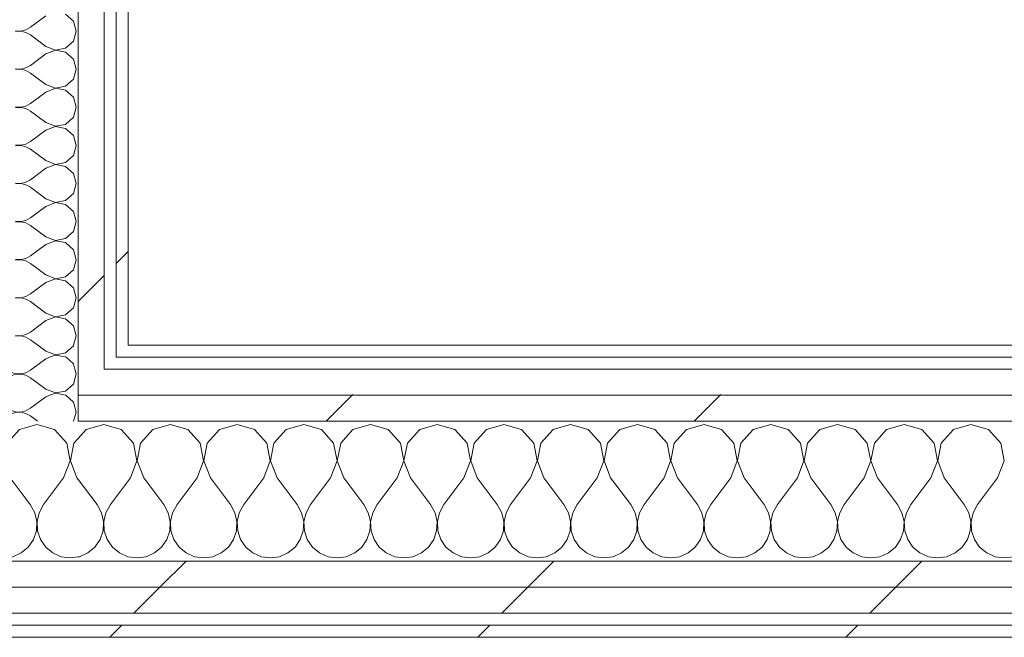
# Model space of a CAD drawing. Header units: millimetres. Extents: x -30280 to 19093, y -17460 to 4378.
# Tile 238 of 256: x 1075 to 1567, y -17265 to -16956. Entities that reach past the tile are written whole.
import ezdxf

# ---------------------------------------------------------------- set-up
doc = ezdxf.new("R2010")
doc.units = ezdxf.units.MM
doc.header["$MEASUREMENT"] = 0
doc.linetypes.add('Wipeout_Contour', pattern=[1000, 0, -1000])
for name, color, linetype in [('Nuevo_06_COT_Generals', 7, 'Continuous'), ('Nuevo_08_E_Envans secs', 7, 'Continuous'), ('Nuevo_12_FAÇ_Façana', 7, 'Continuous')]:
    doc.layers.add(name, color=color, linetype=linetype)
for name, color, linetype, lineweight in [('Nuevo_06_COT_Generals_Pluma_Nº__1', 7, 'Continuous', 5), ('Nuevo_08_E_Envans secs_Pluma_Nº__1', 7, 'Continuous', 5), ('Nuevo_12_FAÇ_Façana_Pluma_Nº__1', 7, 'Continuous', 5)]:
    doc.layers.add(name, color=color, linetype=linetype, lineweight=lineweight)
for name, color, linetype, lineweight, true_color in [('Nuevo_08_E_Envans secs_Pluma_Nº__102', 7, 'Continuous', 5, 0xcccccc), ('Nuevo_08_E_Envans secs_Pluma_Nº__171', 171, 'Continuous', 13, 0xaaaaff), ('Nuevo_08_E_Envans secs_Pluma_Nº__177', 7, 'Continuous', 15, 0xf7e046), ('Nuevo_12_FAÇ_Façana_Pluma_Nº__102', 7, 'Continuous', 5, 0xcccccc), ('Nuevo_12_FAÇ_Façana_Pluma_Nº__171', 171, 'Continuous', 13, 0xaaaaff), ('Nuevo_12_FAÇ_Façana_Pluma_Nº__177', 7, 'Continuous', 15, 0xf7e046)]:
    doc.layers.add(name, color=color, linetype=linetype, lineweight=lineweight, true_color=true_color)
doc.styles.add('Estilo_Generado_1', font='txt')
doc.dimstyles.new('Estilo_Generado__2', dxfattribs={"dimtxt": 100, "dimasz": 38, "dimexe": 0.18, "dimexo": 300, "dimgap": 0, "dimtad": 1, "dimlfac": 0.001, "dimzin": 0, "dimdsep": 46, "dimtxsty": 'Estilo_Generado_1', "dimblk": 'ARROWHEAD_2', "dimblk1": 'ARROWHEAD_2', "dimblk2": 'ARROWHEAD_2', "dimcen": 0.09, "dimclrd": 7, "dimclre": 7, "dimclrt": 7, "dimadec": 0, "dimazin": 0, "dimtfac": 1, "dimtdec": 4, "dimtmove": 0, "dimatfit": 3, "dimfxl": 0, "dimtolj": 1, "dimtzin": 0, "dimarcsym": 0})
pattern_1 = [(45, (0, 0), (-183.8478, 183.8478), [195, -65]), (45, (7e-14, 183.85), (-183.8478, 183.8478), [195, -65])]

# ---------------------------------------------------------------- blocks, each defined once
blk = doc.blocks.new('*X82')
at = {"layer": 'Nuevo_12_FAÇ_Façana_Pluma_Nº__102', "color": 254, "linetype": 'Continuous', "lineweight": 5, "true_color": 0xcccccc}
for p, q in [((1116.67, -17158.64), (1107.9, -17161.13)), ((1125.43, -17161.13), (1116.67, -17158.64)), ((1150, -17158.64), (1141.24, -17161.13)), ((1158.76, -17161.13), (1150, -17158.64)), ((1183.33, -17158.64), (1174.57, -17161.13)), ((1192.1, -17161.13), (1183.33, -17158.64)), ((1216.67, -17158.64), (1207.9, -17161.13)), ((1225.43, -17161.13), (1216.67, -17158.64)), ((1250, -17158.64), (1241.24, -17161.13)), ((1258.76, -17161.13), (1250, -17158.64)), ((1283.33, -17158.64), (1274.57, -17161.13)), ((1292.1, -17161.13), (1283.33, -17158.64)), ((1316.67, -17158.64), (1307.9, -17161.13)), ((1325.43, -17161.13), (1316.67, -17158.64)), ((1350, -17158.64), (1341.24, -17161.13)), ((1358.76, -17161.13), (1350, -17158.64)), ((1383.33, -17158.64), (1374.57, -17161.13)), ((1392.1, -17161.13), (1383.33, -17158.64)), ((1416.67, -17158.64), (1407.9, -17161.13)), ((1425.43, -17161.13), (1416.67, -17158.64)), ((1450, -17158.64), (1441.24, -17161.13)), ((1458.76, -17161.13), (1450, -17158.64)), ((1483.33, -17158.64), (1474.57, -17161.13)), ((1492.1, -17161.13), (1483.33, -17158.64)), ((1516.67, -17158.64), (1507.9, -17161.13)), ((1525.43, -17161.13), (1516.67, -17158.64)), ((1550, -17158.64), (1541.24, -17161.13)), ((1558.76, -17161.13), (1550, -17158.64)), ((1107.9, -17161.13), (1103.89, -17165.52)), ((1131.57, -17167.86), (1125.43, -17161.13)), ((1141.24, -17161.13), (1135.09, -17167.86)), ((1164.91, -17167.86), (1158.76, -17161.13)), ((1174.57, -17161.13), (1168.43, -17167.86)), ((1198.24, -17167.86), (1192.1, -17161.13)), ((1207.9, -17161.13), (1201.76, -17167.86)), ((1231.57, -17167.86), (1225.43, -17161.13)), ((1241.24, -17161.13), (1235.09, -17167.86)), ((1264.91, -17167.86), (1258.76, -17161.13)), ((1274.57, -17161.13), (1268.43, -17167.86)), ((1298.24, -17167.86), (1292.1, -17161.13)), ((1307.9, -17161.13), (1301.76, -17167.86)), ((1331.57, -17167.86), (1325.43, -17161.13)), ((1341.24, -17161.13), (1335.09, -17167.86)), ((1364.91, -17167.86), (1358.76, -17161.13)), ((1374.57, -17161.13), (1368.43, -17167.86)), ((1398.24, -17167.86), (1392.1, -17161.13)), ((1407.9, -17161.13), (1401.76, -17167.86)), ((1431.57, -17167.86), (1425.43, -17161.13)), ((1441.24, -17161.13), (1435.09, -17167.86)), ((1464.91, -17167.86), (1458.76, -17161.13)), ((1474.57, -17161.13), (1468.43, -17167.86)), ((1498.24, -17167.86), (1492.1, -17161.13)), ((1507.9, -17161.13), (1501.76, -17167.86)), ((1531.57, -17167.86), (1525.43, -17161.13)), ((1541.24, -17161.13), (1535.09, -17167.86)), ((1564.91, -17167.86), (1558.76, -17161.13)), ((1133.27, -17176.81), (1131.57, -17167.86)), ((1135.09, -17167.86), (1133.4, -17176.81)), ((1166.6, -17176.81), (1164.91, -17167.86)), ((1168.43, -17167.86), (1166.73, -17176.81)), ((1199.93, -17176.81), (1198.24, -17167.86)), ((1201.76, -17167.86), (1200.07, -17176.81)), ((1233.27, -17176.81), (1231.57, -17167.86)), ((1235.09, -17167.86), (1233.4, -17176.81)), ((1266.6, -17176.81), (1264.91, -17167.86)), ((1268.43, -17167.86), (1266.73, -17176.81)), ((1299.93, -17176.81), (1298.24, -17167.86)), ((1301.76, -17167.86), (1300.07, -17176.81)), ((1333.27, -17176.81), (1331.57, -17167.86)), ((1335.09, -17167.86), (1333.4, -17176.81)), ((1366.6, -17176.81), (1364.91, -17167.86)), ((1368.43, -17167.86), (1366.73, -17176.81)), ((1399.93, -17176.81), (1398.24, -17167.86)), ((1401.76, -17167.86), (1400.07, -17176.81)), ((1433.27, -17176.81), (1431.57, -17167.86)), ((1435.09, -17167.86), (1433.4, -17176.81)), ((1466.6, -17176.81), (1464.91, -17167.86)), ((1468.43, -17167.86), (1466.73, -17176.81)), ((1499.93, -17176.81), (1498.24, -17167.86)), ((1501.76, -17167.86), (1500.07, -17176.81)), ((1533.27, -17176.81), (1531.57, -17167.86)), ((1535.09, -17167.86), (1533.4, -17176.81)), ((1566.6, -17176.81), (1564.91, -17167.86)), ((1130, -17185.31), (1133.27, -17176.81)), ((1133.4, -17176.81), (1136.67, -17185.31)), ((1163.33, -17185.31), (1166.6, -17176.81)), ((1166.73, -17176.81), (1170, -17185.31)), ((1196.67, -17185.31), (1199.93, -17176.81)), ((1200.07, -17176.81), (1203.33, -17185.31)), ((1230, -17185.31), (1233.27, -17176.81)), ((1233.4, -17176.81), (1236.67, -17185.31)), ((1263.33, -17185.31), (1266.6, -17176.81)), ((1266.73, -17176.81), (1270, -17185.31)), ((1296.67, -17185.31), (1299.93, -17176.81)), ((1300.07, -17176.81), (1303.33, -17185.31)), ((1330, -17185.31), (1333.27, -17176.81)), ((1333.4, -17176.81), (1336.67, -17185.31)), ((1363.33, -17185.31), (1366.6, -17176.81)), ((1366.73, -17176.81), (1370, -17185.31)), ((1396.67, -17185.31), (1399.93, -17176.81)), ((1400.07, -17176.81), (1403.33, -17185.31)), ((1430, -17185.31), (1433.27, -17176.81)), ((1433.4, -17176.81), (1436.67, -17185.31)), ((1463.33, -17185.31), (1466.6, -17176.81)), ((1466.73, -17176.81), (1470, -17185.31)), ((1496.67, -17185.31), (1499.93, -17176.81)), ((1500.07, -17176.81), (1503.33, -17185.31)), ((1530, -17185.31), (1533.27, -17176.81)), ((1533.4, -17176.81), (1536.67, -17185.31)), ((1563.33, -17185.31), (1566.6, -17176.81)), ((1130, -17185.31), (1120, -17198.64)), ((1136.67, -17185.31), (1146.67, -17198.64)), ((1163.33, -17185.31), (1153.33, -17198.64)), ((1170, -17185.31), (1180, -17198.64)), ((1196.67, -17185.31), (1186.67, -17198.64)), ((1203.33, -17185.31), (1213.33, -17198.64)), ((1230, -17185.31), (1220, -17198.64)), ((1236.67, -17185.31), (1246.67, -17198.64)), ((1263.33, -17185.31), (1253.33, -17198.64)), ((1270, -17185.31), (1280, -17198.64)), ((1296.67, -17185.31), (1286.67, -17198.64)), ((1303.33, -17185.31), (1313.33, -17198.64)), ((1330, -17185.31), (1320, -17198.64)), ((1336.67, -17185.31), (1346.67, -17198.64)), ((1363.33, -17185.31), (1353.33, -17198.64)), ((1370, -17185.31), (1380, -17198.64)), ((1396.67, -17185.31), (1386.67, -17198.64)), ((1403.33, -17185.31), (1413.33, -17198.64)), ((1430, -17185.31), (1420, -17198.64)), ((1436.67, -17185.31), (1446.67, -17198.64)), ((1463.33, -17185.31), (1453.33, -17198.64)), ((1470, -17185.31), (1480, -17198.64)), ((1496.67, -17185.31), (1486.67, -17198.64)), ((1503.33, -17185.31), (1513.33, -17198.64)), ((1530, -17185.31), (1520, -17198.64)), ((1536.67, -17185.31), (1546.67, -17198.64)), ((1563.33, -17185.31), (1553.33, -17198.64)), ((1103.89, -17186.05), (1113.33, -17198.64)), ((1115.56, -17202.67), (1113.33, -17198.64)), ((1120, -17198.64), (1117.77, -17202.67)), ((1148.89, -17202.67), (1146.67, -17198.64)), ((1153.33, -17198.64), (1151.11, -17202.67)), ((1182.23, -17202.67), (1180, -17198.64)), ((1186.67, -17198.64), (1184.44, -17202.67)), ((1215.56, -17202.67), (1213.33, -17198.64)), ((1220, -17198.64), (1217.77, -17202.67)), ((1248.89, -17202.67), (1246.67, -17198.64)), ((1253.33, -17198.64), (1251.11, -17202.67)), ((1282.23, -17202.67), (1280, -17198.64)), ((1286.67, -17198.64), (1284.44, -17202.67)), ((1315.56, -17202.67), (1313.33, -17198.64)), ((1320, -17198.64), (1317.77, -17202.67)), ((1348.89, -17202.67), (1346.67, -17198.64)), ((1353.33, -17198.64), (1351.11, -17202.67)), ((1382.23, -17202.67), (1380, -17198.64)), ((1386.67, -17198.64), (1384.44, -17202.67)), ((1415.56, -17202.67), (1413.33, -17198.64)), ((1420, -17198.64), (1417.77, -17202.67)), ((1448.89, -17202.67), (1446.67, -17198.64)), ((1453.33, -17198.64), (1451.11, -17202.67)), ((1482.23, -17202.67), (1480, -17198.64)), ((1486.67, -17198.64), (1484.44, -17202.67)), ((1515.56, -17202.67), (1513.33, -17198.64)), ((1520, -17198.64), (1517.77, -17202.67)), ((1548.89, -17202.67), (1546.67, -17198.64)), ((1553.33, -17198.64), (1551.11, -17202.67)), ((1116.6, -17207.15), (1115.56, -17202.67)), ((1117.77, -17202.67), (1116.73, -17207.15)), ((1149.93, -17207.15), (1148.89, -17202.67)), ((1151.11, -17202.67), (1150.07, -17207.15)), ((1183.27, -17207.15), (1182.23, -17202.67)), ((1184.44, -17202.67), (1183.4, -17207.15)), ((1216.6, -17207.15), (1215.56, -17202.67)), ((1217.77, -17202.67), (1216.73, -17207.15)), ((1249.93, -17207.15), (1248.89, -17202.67)), ((1251.11, -17202.67), (1250.07, -17207.15)), ((1283.27, -17207.15), (1282.23, -17202.67)), ((1284.44, -17202.67), (1283.4, -17207.15)), ((1316.6, -17207.15), (1315.56, -17202.67)), ((1317.77, -17202.67), (1316.73, -17207.15)), ((1349.93, -17207.15), (1348.89, -17202.67)), ((1351.11, -17202.67), (1350.07, -17207.15)), ((1383.27, -17207.15), (1382.23, -17202.67)), ((1384.44, -17202.67), (1383.4, -17207.15)), ((1416.6, -17207.15), (1415.56, -17202.67)), ((1417.77, -17202.67), (1416.73, -17207.15)), ((1449.93, -17207.15), (1448.89, -17202.67)), ((1451.11, -17202.67), (1450.07, -17207.15)), ((1483.27, -17207.15), (1482.23, -17202.67)), ((1484.44, -17202.67), (1483.4, -17207.15)), ((1516.6, -17207.15), (1515.56, -17202.67)), ((1517.77, -17202.67), (1516.73, -17207.15)), ((1549.93, -17207.15), (1548.89, -17202.67)), ((1551.11, -17202.67), (1550.07, -17207.15)), ((1116.38, -17211.74), (1116.6, -17207.15)), ((1116.73, -17207.15), (1116.96, -17211.74)), ((1149.71, -17211.74), (1149.93, -17207.15)), ((1150.07, -17207.15), (1150.29, -17211.74)), ((1183.04, -17211.74), (1183.27, -17207.15)), ((1183.4, -17207.15), (1183.62, -17211.74)), ((1216.38, -17211.74), (1216.6, -17207.15)), ((1216.73, -17207.15), (1216.96, -17211.74)), ((1249.71, -17211.74), (1249.93, -17207.15)), ((1250.07, -17207.15), (1250.29, -17211.74)), ((1283.04, -17211.74), (1283.27, -17207.15)), ((1283.4, -17207.15), (1283.62, -17211.74)), ((1316.38, -17211.74), (1316.6, -17207.15)), ((1316.73, -17207.15), (1316.96, -17211.74)), ((1349.71, -17211.74), (1349.93, -17207.15)), ((1350.07, -17207.15), (1350.29, -17211.74)), ((1383.04, -17211.74), (1383.27, -17207.15)), ((1383.4, -17207.15), (1383.62, -17211.74)), ((1416.38, -17211.74), (1416.6, -17207.15)), ((1416.73, -17207.15), (1416.96, -17211.74)), ((1449.71, -17211.74), (1449.93, -17207.15)), ((1450.07, -17207.15), (1450.29, -17211.74)), ((1483.04, -17211.74), (1483.27, -17207.15)), ((1483.4, -17207.15), (1483.62, -17211.74)), ((1516.38, -17211.74), (1516.6, -17207.15)), ((1516.73, -17207.15), (1516.96, -17211.74)), ((1549.71, -17211.74), (1549.93, -17207.15)), ((1550.07, -17207.15), (1550.29, -17211.74)), ((1114.91, -17216.1), (1116.38, -17211.74)), ((1116.96, -17211.74), (1118.43, -17216.1)), ((1148.24, -17216.1), (1149.71, -17211.74)), ((1150.29, -17211.74), (1151.76, -17216.1)), ((1181.57, -17216.1), (1183.04, -17211.74)), ((1183.62, -17211.74), (1185.09, -17216.1)), ((1214.91, -17216.1), (1216.38, -17211.74)), ((1216.96, -17211.74), (1218.43, -17216.1)), ((1248.24, -17216.1), (1249.71, -17211.74)), ((1250.29, -17211.74), (1251.76, -17216.1)), ((1281.57, -17216.1), (1283.04, -17211.74)), ((1283.62, -17211.74), (1285.09, -17216.1)), ((1314.91, -17216.1), (1316.38, -17211.74)), ((1316.96, -17211.74), (1318.43, -17216.1)), ((1348.24, -17216.1), (1349.71, -17211.74)), ((1350.29, -17211.74), (1351.76, -17216.1)), ((1381.57, -17216.1), (1383.04, -17211.74)), ((1383.62, -17211.74), (1385.09, -17216.1)), ((1414.91, -17216.1), (1416.38, -17211.74)), ((1416.96, -17211.74), (1418.43, -17216.1)), ((1448.24, -17216.1), (1449.71, -17211.74)), ((1450.29, -17211.74), (1451.76, -17216.1)), ((1481.57, -17216.1), (1483.04, -17211.74)), ((1483.62, -17211.74), (1485.09, -17216.1)), ((1514.91, -17216.1), (1516.38, -17211.74)), ((1516.96, -17211.74), (1518.43, -17216.1)), ((1548.24, -17216.1), (1549.71, -17211.74)), ((1550.29, -17211.74), (1551.76, -17216.1)), ((1108.76, -17222.82), (1112.3, -17219.89)), ((1112.3, -17219.89), (1114.91, -17216.1)), ((1118.43, -17216.1), (1121.03, -17219.89)), ((1121.03, -17219.89), (1124.57, -17222.82)), ((1142.1, -17222.82), (1145.64, -17219.89)), ((1145.64, -17219.89), (1148.24, -17216.1)), ((1151.76, -17216.1), (1154.36, -17219.89)), ((1154.36, -17219.89), (1157.9, -17222.82)), ((1175.43, -17222.82), (1178.97, -17219.89)), ((1178.97, -17219.89), (1181.57, -17216.1)), ((1185.09, -17216.1), (1187.7, -17219.89)), ((1187.7, -17219.89), (1191.24, -17222.82)), ((1208.76, -17222.82), (1212.3, -17219.89)), ((1212.3, -17219.89), (1214.91, -17216.1)), ((1218.43, -17216.1), (1221.03, -17219.89)), ((1221.03, -17219.89), (1224.57, -17222.82)), ((1242.1, -17222.82), (1245.64, -17219.89)), ((1245.64, -17219.89), (1248.24, -17216.1)), ((1251.76, -17216.1), (1254.36, -17219.89)), ((1254.36, -17219.89), (1257.9, -17222.82)), ((1275.43, -17222.82), (1278.97, -17219.89)), ((1278.97, -17219.89), (1281.57, -17216.1)), ((1285.09, -17216.1), (1287.7, -17219.89)), ((1287.7, -17219.89), (1291.24, -17222.82)), ((1308.76, -17222.82), (1312.3, -17219.89)), ((1312.3, -17219.89), (1314.91, -17216.1)), ((1318.43, -17216.1), (1321.03, -17219.89)), ((1321.03, -17219.89), (1324.57, -17222.82)), ((1342.1, -17222.82), (1345.64, -17219.89)), ((1345.64, -17219.89), (1348.24, -17216.1)), ((1351.76, -17216.1), (1354.36, -17219.89)), ((1354.36, -17219.89), (1357.9, -17222.82)), ((1375.43, -17222.82), (1378.97, -17219.89)), ((1378.97, -17219.89), (1381.57, -17216.1)), ((1385.09, -17216.1), (1387.7, -17219.89)), ((1387.7, -17219.89), (1391.24, -17222.82)), ((1408.76, -17222.82), (1412.3, -17219.89)), ((1412.3, -17219.89), (1414.91, -17216.1)), ((1418.43, -17216.1), (1421.03, -17219.89)), ((1421.03, -17219.89), (1424.57, -17222.82)), ((1442.1, -17222.82), (1445.64, -17219.89)), ((1445.64, -17219.89), (1448.24, -17216.1)), ((1451.76, -17216.1), (1454.36, -17219.89)), ((1454.36, -17219.89), (1457.9, -17222.82)), ((1475.43, -17222.82), (1478.97, -17219.89)), ((1478.97, -17219.89), (1481.57, -17216.1)), ((1485.09, -17216.1), (1487.7, -17219.89)), ((1487.7, -17219.89), (1491.24, -17222.82)), ((1508.76, -17222.82), (1512.3, -17219.89)), ((1512.3, -17219.89), (1514.91, -17216.1)), ((1518.43, -17216.1), (1521.03, -17219.89)), ((1521.03, -17219.89), (1524.57, -17222.82)), ((1542.1, -17222.82), (1545.64, -17219.89)), ((1545.64, -17219.89), (1548.24, -17216.1)), ((1551.76, -17216.1), (1554.36, -17219.89)), ((1554.36, -17219.89), (1557.9, -17222.82)), ((1103.89, -17224.77), (1104.55, -17224.67)), ((1104.55, -17224.67), (1108.76, -17222.82)), ((1124.57, -17222.82), (1128.78, -17224.67)), ((1128.78, -17224.67), (1133.33, -17225.31)), ((1133.33, -17225.31), (1137.89, -17224.67)), ((1137.89, -17224.67), (1142.1, -17222.82)), ((1157.9, -17222.82), (1162.11, -17224.67)), ((1162.11, -17224.67), (1166.67, -17225.31)), ((1166.67, -17225.31), (1171.22, -17224.67)), ((1171.22, -17224.67), (1175.43, -17222.82)), ((1191.24, -17222.82), (1195.45, -17224.67)), ((1195.45, -17224.67), (1200, -17225.31)), ((1200, -17225.31), (1204.55, -17224.67)), ((1204.55, -17224.67), (1208.76, -17222.82)), ((1224.57, -17222.82), (1228.78, -17224.67)), ((1228.78, -17224.67), (1233.33, -17225.31)), ((1233.33, -17225.31), (1237.89, -17224.67)), ((1237.89, -17224.67), (1242.1, -17222.82)), ((1257.9, -17222.82), (1262.11, -17224.67)), ((1262.11, -17224.67), (1266.67, -17225.31)), ((1266.67, -17225.31), (1271.22, -17224.67)), ((1271.22, -17224.67), (1275.43, -17222.82)), ((1291.24, -17222.82), (1295.45, -17224.67)), ((1295.45, -17224.67), (1300, -17225.31)), ((1300, -17225.31), (1304.55, -17224.67)), ((1304.55, -17224.67), (1308.76, -17222.82)), ((1324.57, -17222.82), (1328.78, -17224.67)), ((1328.78, -17224.67), (1333.33, -17225.31)), ((1333.33, -17225.31), (1337.89, -17224.67)), ((1337.89, -17224.67), (1342.1, -17222.82)), ((1357.9, -17222.82), (1362.11, -17224.67)), ((1362.11, -17224.67), (1366.67, -17225.31)), ((1366.67, -17225.31), (1371.22, -17224.67)), ((1371.22, -17224.67), (1375.43, -17222.82)), ((1391.24, -17222.82), (1395.45, -17224.67)), ((1395.45, -17224.67), (1400, -17225.31)), ((1400, -17225.31), (1404.55, -17224.67)), ((1404.55, -17224.67), (1408.76, -17222.82)), ((1424.57, -17222.82), (1428.78, -17224.67)), ((1428.78, -17224.67), (1433.33, -17225.31)), ((1433.33, -17225.31), (1437.89, -17224.67)), ((1437.89, -17224.67), (1442.1, -17222.82)), ((1457.9, -17222.82), (1462.11, -17224.67)), ((1462.11, -17224.67), (1466.67, -17225.31)), ((1466.67, -17225.31), (1471.22, -17224.67)), ((1471.22, -17224.67), (1475.43, -17222.82)), ((1491.24, -17222.82), (1495.45, -17224.67)), ((1495.45, -17224.67), (1500, -17225.31)), ((1500, -17225.31), (1504.55, -17224.67)), ((1504.55, -17224.67), (1508.76, -17222.82)), ((1524.57, -17222.82), (1528.78, -17224.67)), ((1528.78, -17224.67), (1533.33, -17225.31)), ((1533.33, -17225.31), (1537.89, -17224.67)), ((1537.89, -17224.67), (1542.1, -17222.82)), ((1557.9, -17222.82), (1562.11, -17224.67)), ((1562.11, -17224.67), (1566.67, -17225.31)), ((1566.67, -17225.31), (1571.22, -17224.67))]:
    blk.add_line(p, q, dxfattribs=at)
blk = doc.blocks.new('*X83')
at = {"layer": 'Nuevo_12_FAÇ_Façana_Pluma_Nº__102', "color": 254, "linetype": 'Continuous', "lineweight": 5, "true_color": 0xcccccc}
for p, q in [((1083.33, -17158.64), (1074.57, -17161.13)), ((1092.1, -17161.13), (1083.33, -17158.64)), ((1074.57, -17161.13), (1068.43, -17167.86)), ((1098.24, -17167.86), (1092.1, -17161.13)), ((1103.89, -17165.52), (1101.76, -17167.86)), ((1064.91, -17167.86), (1063.89, -17166.74)), ((1066.6, -17176.81), (1064.91, -17167.86)), ((1068.43, -17167.86), (1066.73, -17176.81)), ((1099.93, -17176.81), (1098.24, -17167.86)), ((1101.76, -17167.86), (1100.07, -17176.81)), ((1063.89, -17183.86), (1066.6, -17176.81)), ((1066.73, -17176.81), (1070, -17185.31)), ((1096.67, -17185.31), (1099.93, -17176.81)), ((1100.07, -17176.81), (1103.33, -17185.31)), ((1070, -17185.31), (1080, -17198.64)), ((1096.67, -17185.31), (1086.67, -17198.64)), ((1103.33, -17185.31), (1103.89, -17186.05)), ((1082.23, -17202.67), (1080, -17198.64)), ((1086.67, -17198.64), (1084.44, -17202.67)), ((1083.27, -17207.15), (1082.23, -17202.67)), ((1084.44, -17202.67), (1083.4, -17207.15)), ((1083.04, -17211.74), (1083.27, -17207.15)), ((1083.4, -17207.15), (1083.62, -17211.74)), ((1081.57, -17216.1), (1083.04, -17211.74)), ((1083.62, -17211.74), (1085.09, -17216.1)), ((1075.43, -17222.82), (1078.97, -17219.89)), ((1078.97, -17219.89), (1081.57, -17216.1)), ((1085.09, -17216.1), (1087.7, -17219.89)), ((1087.7, -17219.89), (1091.24, -17222.82)), ((1066.67, -17225.31), (1071.22, -17224.67)), ((1071.22, -17224.67), (1075.43, -17222.82)), ((1091.24, -17222.82), (1095.45, -17224.67)), ((1095.45, -17224.67), (1100, -17225.31)), ((1100, -17225.31), (1103.89, -17224.77)), ((1063.89, -17224.92), (1066.67, -17225.31))]:
    blk.add_line(p, q, dxfattribs=at)
blk = doc.blocks.new('Muro_60_1', base_point=(5828.89, -17264.98))
at = {"color": 254, "linetype": 'Wipeout_Contour', "lineweight": 0, "ltscale": 68961.735356}
blk.add_wipeout([(1128.89, -17124.98), (2622.91, -17124.98), (2622.91, -17118.98), (1128.89, -17118.98)], dxfattribs=at).dxf.layer = 'Nuevo_12_FAÇ_Façana'
at = {"color": 254, "linetype": 'Wipeout_Contour', "lineweight": 0, "ltscale": 69025.38123}
blk.add_wipeout([(1116.89, -17143.98), (2634.91, -17143.98), (2634.91, -17130.98), (1116.89, -17130.98)], dxfattribs=at).dxf.layer = 'Nuevo_12_FAÇ_Façana'
at = {"color": 254, "linetype": 'Wipeout_Contour', "lineweight": 0, "ltscale": 69742.432847}
blk.add_wipeout([(778.89, -17258.98), (778.89, -17264.98), (3389.84, -17264.98), (3389.84, -17258.98)], dxfattribs=at).dxf.layer = 'Nuevo_12_FAÇ_Façana'
at = {"layer": 'Nuevo_12_FAÇ_Façana_Pluma_Nº__171', "linetype": 'Continuous', "lineweight": 13, "true_color": 0xaaaaff}
h = blk.add_hatch(dxfattribs=at)
h.set_pattern_fill('Panellat_HPL_0001', color=161, style=0, pattern_type=2)
h.set_pattern_definition(pattern_1)
h.paths.add_polyline_path([(1128.89, -17124.98), (2622.91, -17124.98), (2622.91, -17118.98), (1128.89, -17118.98)])
h = blk.add_hatch(dxfattribs=at)
h.set_pattern_fill('Panellat_HPL_0001', color=161, style=0, pattern_type=2)
h.set_pattern_definition(pattern_1)
h.paths.add_polyline_path([(778.89, -17258.98), (778.89, -17264.98), (3389.84, -17264.98), (3389.84, -17258.98)])
at = {"layer": 'Nuevo_12_FAÇ_Façana_Pluma_Nº__177', "linetype": 'Continuous', "lineweight": 15, "true_color": 0xf7e046}
h = blk.add_hatch(dxfattribs=at)
h.set_pattern_fill('Panellat_HPL_0001', color=53, style=0, pattern_type=2)
h.set_pattern_definition(pattern_1)
h.paths.add_polyline_path([(1116.89, -17143.98), (2634.91, -17143.98), (2634.91, -17130.98), (1116.89, -17130.98)])
at = {"layer": 'Nuevo_12_FAÇ_Façana_Pluma_Nº__1', "color": 7, "linetype": 'Continuous', "lineweight": 5}
blk.add_line((3389.84, -17258.98), (778.89, -17258.98), dxfattribs=at)
at = {"layer": 'Nuevo_12_FAÇ_Façana_Pluma_Nº__1', "color": 7, "linetype": 'Continuous', "lineweight": 5, "flags": 128}
blk.add_lwpolyline([(778.89, -17264.98), (3389.84, -17264.98)], dxfattribs=at)
at = {"color": 254, "linetype": 'Wipeout_Contour', "lineweight": 0, "ltscale": 68635.814633}
blk.add_wipeout([(1122.89, -17124.98), (1128.89, -17124.98), (1128.89, -17118.98), (1122.89, -17118.98)], dxfattribs=at).dxf.layer = 'Nuevo_12_FAÇ_Façana'
at = {"color": 254, "linetype": 'Wipeout_Contour', "lineweight": 0, "ltscale": 68693.648436}
blk.add_wipeout([(1103.89, -17143.98), (1116.89, -17143.98), (1116.89, -17130.98), (1103.89, -17130.98)], dxfattribs=at).dxf.layer = 'Nuevo_12_FAÇ_Façana'
at = {"layer": 'Nuevo_12_FAÇ_Façana_Pluma_Nº__171', "linetype": 'Continuous', "lineweight": 13, "true_color": 0xaaaaff}
h = blk.add_hatch(dxfattribs=at)
h.set_pattern_fill('Panellat_HPL_0001', color=161, style=0, pattern_type=2)
h.set_pattern_definition(pattern_1)
h.paths.add_polyline_path([(1122.89, -17124.98), (1128.89, -17124.98), (1128.89, -17118.98), (1122.89, -17118.98)])
at = {"layer": 'Nuevo_12_FAÇ_Façana_Pluma_Nº__177', "linetype": 'Continuous', "lineweight": 15, "true_color": 0xf7e046}
h = blk.add_hatch(dxfattribs=at)
h.set_pattern_fill('Panellat_HPL_0001', color=53, style=0, pattern_type=2)
h.set_pattern_definition(pattern_1)
h.paths.add_polyline_path([(1103.89, -17143.98), (1116.89, -17143.98), (1116.89, -17130.98), (1103.89, -17130.98)])
at = {"layer": 'Nuevo_12_FAÇ_Façana_Pluma_Nº__1', "color": 7, "linetype": 'Continuous', "lineweight": 5}
for p, q in [((1122.89, -17124.98), (1122.89, -17118.98)), ((1116.89, -17130.98), (1116.89, -17124.98)), ((2628.91, -17124.98), (1122.89, -17124.98)), ((2634.91, -17130.98), (1116.89, -17130.98))]:
    blk.add_line(p, q, dxfattribs=at)
at = {"layer": 'Nuevo_12_FAÇ_Façana_Pluma_Nº__1', "color": 7, "linetype": 'Continuous', "lineweight": 5, "flags": 128}
blk.add_lwpolyline([(2622.91, -17118.98), (1128.89, -17118.98)], dxfattribs=at)
at = {"color": 254, "linetype": 'Wipeout_Contour', "lineweight": 0, "ltscale": 69079.302504}
blk.add_wipeout([(1103.89, -17156.98), (2647.91, -17156.98), (2647.91, -17143.98), (1103.89, -17143.98)], dxfattribs=at).dxf.layer = 'Nuevo_12_FAÇ_Façana'
at = {"layer": 'Nuevo_12_FAÇ_Façana_Pluma_Nº__177', "linetype": 'Continuous', "lineweight": 15, "true_color": 0xf7e046}
h = blk.add_hatch(dxfattribs=at)
h.set_pattern_fill('Panellat_HPL_0001', color=53, style=0, pattern_type=2)
h.set_pattern_definition(pattern_1)
h.paths.add_polyline_path([(1103.89, -17156.98), (2647.91, -17156.98), (2647.91, -17143.98), (1103.89, -17143.98)])
at = {"layer": 'Nuevo_12_FAÇ_Façana_Pluma_Nº__1', "color": 7, "linetype": 'Continuous', "lineweight": 5}
for p, q in [((1103.89, -17143.98), (1103.89, -17130.98)), ((2647.91, -17143.98), (1103.89, -17143.98)), ((1103.89, -17156.98), (1103.89, -17143.98)), ((2660.91, -17156.98), (1103.89, -17156.98))]:
    blk.add_line(p, q, dxfattribs=at)
at = {"layer": 'Nuevo_12_FAÇ_Façana', "color": 7, "lineweight": 20}
for name in ['*X83', '*X82']:
    blk.add_blockref(name, (0, 0), dxfattribs=at)
at = {"color": 254, "linetype": 'Wipeout_Contour', "lineweight": 0, "ltscale": 69629.560985}
blk.add_wipeout([(778.89, -17226.98), (778.89, -17239.98), (3389.84, -17239.98), (3389.84, -17226.98)], dxfattribs=at).dxf.layer = 'Nuevo_12_FAÇ_Façana'
at = {"layer": 'Nuevo_12_FAÇ_Façana_Pluma_Nº__177', "linetype": 'Continuous', "lineweight": 15, "true_color": 0xf7e046}
h = blk.add_hatch(dxfattribs=at)
h.set_pattern_fill('Panellat_HPL_0001', color=53, style=0, pattern_type=2)
h.set_pattern_definition(pattern_1)
h.paths.add_polyline_path([(778.89, -17226.98), (778.89, -17239.98), (3389.84, -17239.98), (3389.84, -17226.98)])
at = {"layer": 'Nuevo_12_FAÇ_Façana_Pluma_Nº__1', "color": 7, "linetype": 'Continuous', "lineweight": 5}
blk.add_line((3389.84, -17226.98), (778.89, -17226.98), dxfattribs=at)
at = {"color": 254, "linetype": 'Wipeout_Contour', "lineweight": 0, "ltscale": 69681.046029}
blk.add_wipeout([(778.89, -17239.98), (778.89, -17252.98), (3389.84, -17252.98), (3389.84, -17239.98)], dxfattribs=at).dxf.layer = 'Nuevo_12_FAÇ_Façana'
at = {"layer": 'Nuevo_12_FAÇ_Façana_Pluma_Nº__177', "linetype": 'Continuous', "lineweight": 15, "true_color": 0xf7e046}
h = blk.add_hatch(dxfattribs=at)
h.set_pattern_fill('Panellat_HPL_0001', color=53, style=0, pattern_type=2)
h.set_pattern_definition(pattern_1)
h.paths.add_polyline_path([(778.89, -17239.98), (778.89, -17252.98), (3389.84, -17252.98), (3389.84, -17239.98)])
at = {"layer": 'Nuevo_12_FAÇ_Façana_Pluma_Nº__1', "color": 7, "linetype": 'Continuous', "lineweight": 5}
for p, q in [((3389.84, -17239.98), (778.89, -17239.98)), ((3389.84, -17252.98), (778.89, -17252.98))]:
    blk.add_line(p, q, dxfattribs=at)
blk = doc.blocks.new('*X527')
at = {"layer": 'Nuevo_08_E_Envans secs_Pluma_Nº__102', "color": 254, "linetype": 'Continuous', "lineweight": 5, "true_color": 0xcccccc}
for p, q in [((1065.21, -17121.21), (1064.84, -17123.81)), ((1066.19, -17118.98), (1065.21, -17121.21)), ((1087.7, -17121.9), (1083.8, -17118.98)), ((1097.67, -17122.8), (1101.52, -17119.29)), ((1101.52, -17119.29), (1101.61, -17118.98)), ((1064.84, -17123.81), (1065.01, -17124.98)), ((1087.7, -17121.9), (1092.56, -17123.77)), ((1092.56, -17123.85), (1089.62, -17124.98)), ((1092.56, -17123.77), (1097.67, -17122.8)), ((1097.67, -17124.81), (1092.56, -17123.85)), ((1097.85, -17124.98), (1097.67, -17124.81))]:
    blk.add_line(p, q, dxfattribs=at)
blk = doc.blocks.new('*X528')
at = {"layer": 'Nuevo_08_E_Envans secs_Pluma_Nº__102', "color": 254, "linetype": 'Continuous', "lineweight": 5, "true_color": 0xcccccc}
for p, q in [((1065.01, -17124.98), (1065.21, -17126.41)), ((1065.21, -17126.41), (1066.27, -17128.82)), ((1087.7, -17125.71), (1080.69, -17130.98)), ((1089.62, -17124.98), (1087.7, -17125.71)), ((1101.52, -17128.33), (1097.85, -17124.98)), ((1066.27, -17128.82), (1067.94, -17130.84)), ((1067.94, -17130.84), (1068.14, -17130.98)), ((1102.27, -17130.98), (1101.52, -17128.33))]:
    blk.add_line(p, q, dxfattribs=at)
blk = doc.blocks.new('*X529')
at = {"layer": 'Nuevo_08_E_Envans secs_Pluma_Nº__102', "color": 254, "linetype": 'Continuous', "lineweight": 5, "true_color": 0xcccccc}
for p, q in [((1068.14, -17130.98), (1070.11, -17132.33)), ((1080.69, -17130.98), (1080.08, -17131.43)), ((1102.94, -17133.33), (1102.27, -17130.98)), ((1067.94, -17135.83), (1066.27, -17137.85)), ((1070.11, -17134.34), (1067.94, -17135.83)), ((1070.11, -17132.33), (1072.6, -17133.17)), ((1072.6, -17133.5), (1070.11, -17134.34)), ((1072.6, -17133.17), (1075.22, -17133.29)), ((1075.22, -17133.37), (1072.6, -17133.5)), ((1075.22, -17133.29), (1077.78, -17132.7)), ((1077.78, -17133.97), (1075.22, -17133.37)), ((1077.78, -17132.7), (1080.08, -17131.43)), ((1080.08, -17135.24), (1077.78, -17133.97)), ((1087.7, -17140.95), (1080.08, -17135.24)), ((1101.52, -17138.34), (1102.94, -17133.33)), ((1065.21, -17140.25), (1064.84, -17142.86)), ((1066.27, -17137.85), (1065.21, -17140.25)), ((1087.7, -17140.95), (1092.56, -17142.82)), ((1097.67, -17141.85), (1101.52, -17138.34)), ((1064.84, -17142.86), (1065, -17143.98)), ((1092.56, -17142.9), (1089.75, -17143.98)), ((1092.56, -17142.82), (1097.67, -17141.85)), ((1097.67, -17143.86), (1092.56, -17142.9)), ((1097.8, -17143.98), (1097.67, -17143.86))]:
    blk.add_line(p, q, dxfattribs=at)
blk = doc.blocks.new('*X530')
at = {"layer": 'Nuevo_08_E_Envans secs_Pluma_Nº__102', "color": 254, "linetype": 'Continuous', "lineweight": 5, "true_color": 0xcccccc}
for p, q in [((1065, -17143.98), (1065.21, -17145.46)), ((1065.21, -17145.46), (1066.27, -17147.86)), ((1087.7, -17144.76), (1080.08, -17150.48)), ((1089.75, -17143.98), (1087.7, -17144.76)), ((1101.52, -17147.37), (1097.8, -17143.98)), ((1066.27, -17147.86), (1067.94, -17149.89)), ((1067.94, -17149.89), (1070.11, -17151.38)), ((1077.78, -17151.75), (1080.08, -17150.48)), ((1102.94, -17152.38), (1101.52, -17147.37)), ((1067.94, -17154.87), (1066.27, -17156.9)), ((1070.11, -17153.39), (1067.94, -17154.87)), ((1070.11, -17151.38), (1072.6, -17152.22)), ((1072.6, -17152.55), (1070.11, -17153.39)), ((1072.6, -17152.22), (1075.22, -17152.34)), ((1075.22, -17152.42), (1072.6, -17152.55)), ((1075.22, -17152.34), (1077.78, -17151.75)), ((1077.78, -17153.01), (1075.22, -17152.42)), ((1080.08, -17154.29), (1077.78, -17153.01)), ((1083.67, -17156.98), (1080.08, -17154.29)), ((1101.63, -17156.98), (1102.94, -17152.38)), ((1066.27, -17156.9), (1066.23, -17156.98))]:
    blk.add_line(p, q, dxfattribs=at)
blk = doc.blocks.new('*X531')
at = {"layer": 'Nuevo_08_E_Envans secs_Pluma_Nº__102', "color": 254, "linetype": 'Continuous', "lineweight": 5, "true_color": 0xcccccc}
for p, q in [((1087.7, -16954.29), (1080.08, -16960)), ((1101.52, -16956.9), (1097.67, -16953.39)), ((1102.94, -16961.9), (1101.52, -16956.9)), ((1072.6, -16961.74), (1075.22, -16961.87)), ((1075.22, -16961.94), (1072.6, -16962.07)), ((1075.22, -16961.87), (1077.78, -16961.27)), ((1077.78, -16962.54), (1075.22, -16961.94)), ((1077.78, -16961.27), (1080.08, -16960)), ((1080.08, -16963.81), (1077.78, -16962.54)), ((1087.7, -16969.52), (1080.08, -16963.81)), ((1101.52, -16966.91), (1102.94, -16961.9)), ((1097.67, -16970.42), (1101.52, -16966.91)), ((1087.7, -16973.33), (1080.08, -16979.05)), ((1087.7, -16969.52), (1092.56, -16971.39)), ((1092.56, -16971.47), (1087.7, -16973.33)), ((1092.56, -16971.39), (1097.67, -16970.42)), ((1097.67, -16972.43), (1092.56, -16971.47)), ((1101.52, -16975.95), (1097.67, -16972.43)), ((1102.94, -16980.95), (1101.52, -16975.95)), ((1072.6, -16980.79), (1075.22, -16980.91)), ((1075.22, -16980.99), (1072.6, -16981.12)), ((1075.22, -16980.91), (1077.78, -16980.32)), ((1077.78, -16981.59), (1075.22, -16980.99)), ((1077.78, -16980.32), (1080.08, -16979.05)), ((1080.08, -16982.86), (1077.78, -16981.59)), ((1087.7, -16988.57), (1080.08, -16982.86)), ((1101.52, -16985.96), (1102.94, -16980.95)), ((1087.7, -16988.57), (1092.56, -16990.44)), ((1097.67, -16989.47), (1101.52, -16985.96)), ((1087.7, -16992.38), (1080.08, -16998.1)), ((1092.56, -16990.51), (1087.7, -16992.38)), ((1092.56, -16990.44), (1097.67, -16989.47)), ((1097.67, -16991.48), (1092.56, -16990.51)), ((1101.52, -16994.99), (1097.67, -16991.48)), ((1077.78, -16999.37), (1080.08, -16998.1)), ((1102.94, -17000), (1101.52, -16994.99)), ((1072.6, -16999.83), (1075.22, -16999.96)), ((1075.22, -17000.04), (1072.6, -17000.17)), ((1075.22, -16999.96), (1077.78, -16999.37)), ((1077.78, -17000.63), (1075.22, -17000.04)), ((1080.08, -17001.9), (1077.78, -17000.63)), ((1087.7, -17007.62), (1080.08, -17001.9)), ((1101.52, -17005.01), (1102.94, -17000)), ((1087.7, -17007.62), (1092.56, -17009.49)), ((1097.67, -17008.52), (1101.52, -17005.01)), ((1087.7, -17011.43), (1080.08, -17017.14)), ((1092.56, -17009.56), (1087.7, -17011.43)), ((1092.56, -17009.49), (1097.67, -17008.52)), ((1097.67, -17010.53), (1092.56, -17009.56)), ((1101.52, -17014.04), (1097.67, -17010.53)), ((1077.78, -17018.41), (1080.08, -17017.14)), ((1102.94, -17019.05), (1101.52, -17014.04)), ((1072.6, -17018.88), (1075.22, -17019.01)), ((1075.22, -17019.09), (1072.6, -17019.21)), ((1075.22, -17019.01), (1077.78, -17018.41)), ((1077.78, -17019.68), (1075.22, -17019.09)), ((1080.08, -17020.95), (1077.78, -17019.68)), ((1087.7, -17026.67), (1080.08, -17020.95)), ((1101.52, -17024.05), (1102.94, -17019.05)), ((1087.7, -17026.67), (1092.56, -17028.53)), ((1092.56, -17028.53), (1097.67, -17027.57)), ((1097.67, -17027.57), (1101.52, -17024.05)), ((1087.7, -17030.48), (1080.08, -17036.19)), ((1092.56, -17028.61), (1087.7, -17030.48)), ((1097.67, -17029.58), (1092.56, -17028.61)), ((1101.52, -17033.09), (1097.67, -17029.58)), ((1072.6, -17037.93), (1075.22, -17038.06)), ((1075.22, -17038.06), (1077.78, -17037.46)), ((1077.78, -17037.46), (1080.08, -17036.19)), ((1102.94, -17038.1), (1101.52, -17033.09)), ((1075.22, -17038.13), (1072.6, -17038.26)), ((1077.78, -17038.73), (1075.22, -17038.13)), ((1080.08, -17040), (1077.78, -17038.73)), ((1087.7, -17045.71), (1080.08, -17040)), ((1101.52, -17043.1), (1102.94, -17038.1)), ((1087.7, -17045.71), (1092.56, -17047.58)), ((1092.56, -17047.66), (1087.7, -17049.52)), ((1092.56, -17047.58), (1097.67, -17046.61)), ((1097.67, -17048.62), (1092.56, -17047.66)), ((1097.67, -17046.61), (1101.52, -17043.1)), ((1087.7, -17049.52), (1080.08, -17055.24)), ((1101.52, -17052.14), (1097.67, -17048.62)), ((1102.94, -17057.14), (1101.52, -17052.14)), ((1072.6, -17056.98), (1075.22, -17057.1)), ((1075.22, -17057.18), (1072.6, -17057.31)), ((1075.22, -17057.1), (1077.78, -17056.51)), ((1077.78, -17057.78), (1075.22, -17057.18)), ((1077.78, -17056.51), (1080.08, -17055.24)), ((1101.52, -17062.15), (1102.94, -17057.14)), ((1080.08, -17059.05), (1077.78, -17057.78)), ((1087.7, -17064.76), (1080.08, -17059.05)), ((1097.67, -17065.66), (1101.52, -17062.15)), ((1087.7, -17064.76), (1092.56, -17066.63)), ((1092.56, -17066.71), (1087.7, -17068.57)), ((1092.56, -17066.63), (1097.67, -17065.66)), ((1097.67, -17067.67), (1092.56, -17066.71)), ((1087.7, -17068.57), (1080.08, -17074.29)), ((1101.52, -17071.18), (1097.67, -17067.67)), ((1102.94, -17076.19), (1101.52, -17071.18)), ((1072.6, -17076.02), (1075.22, -17076.15)), ((1075.22, -17076.23), (1072.6, -17076.36)), ((1075.22, -17076.15), (1077.78, -17075.56)), ((1077.78, -17076.82), (1075.22, -17076.23)), ((1077.78, -17075.56), (1080.08, -17074.29)), ((1080.08, -17078.1), (1077.78, -17076.82)), ((1101.52, -17081.2), (1102.94, -17076.19)), ((1087.7, -17083.81), (1080.08, -17078.1)), ((1097.67, -17084.71), (1101.52, -17081.2)), ((1087.7, -17083.81), (1092.56, -17085.68)), ((1092.56, -17085.75), (1087.7, -17087.62)), ((1092.56, -17085.68), (1097.67, -17084.71)), ((1097.67, -17086.72), (1092.56, -17085.75)), ((1101.52, -17090.23), (1097.67, -17086.72)), ((1087.7, -17087.62), (1080.08, -17093.33)), ((1102.94, -17095.24), (1101.52, -17090.23)), ((1072.6, -17095.07), (1075.22, -17095.2)), ((1075.22, -17095.28), (1072.6, -17095.4)), ((1075.22, -17095.2), (1077.78, -17094.6)), ((1077.78, -17095.87), (1075.22, -17095.28)), ((1077.78, -17094.6), (1080.08, -17093.33)), ((1080.08, -17097.14), (1077.78, -17095.87)), ((1101.52, -17100.25), (1102.94, -17095.24)), ((1087.7, -17102.86), (1080.08, -17097.14)), ((1097.67, -17103.76), (1101.52, -17100.25)), ((1087.7, -17106.67), (1080.08, -17112.38)), ((1087.7, -17102.86), (1092.56, -17104.72)), ((1092.56, -17104.8), (1087.7, -17106.67)), ((1092.56, -17104.72), (1097.67, -17103.76)), ((1097.67, -17105.77), (1092.56, -17104.8)), ((1101.52, -17109.28), (1097.67, -17105.77)), ((1102.94, -17114.29), (1101.52, -17109.28)), ((1072.6, -17114.12), (1075.22, -17114.25)), ((1075.22, -17114.32), (1072.6, -17114.45)), ((1075.22, -17114.25), (1077.78, -17113.65)), ((1077.78, -17114.92), (1075.22, -17114.32)), ((1077.78, -17113.65), (1080.08, -17112.38)), ((1080.08, -17116.19), (1077.78, -17114.92)), ((1083.8, -17118.98), (1080.08, -17116.19)), ((1101.61, -17118.98), (1102.94, -17114.29))]:
    blk.add_line(p, q, dxfattribs=at)
blk = doc.blocks.new('Muro_138_1', base_point=(1063.89, -17264.98))
at = {"layer": 'Nuevo_12_FAÇ_Façana_Pluma_Nº__1', "color": 7, "linetype": 'Continuous', "lineweight": 5}
blk.add_line((1103.89, -17156.98), (1103.89, -17143.98), dxfattribs=at)
at = {"layer": 'Nuevo_08_E_Envans secs', "color": 7, "lineweight": 20}
blk.add_blockref('*X530', (0, 0), dxfattribs=at)
at = {"color": 254, "linetype": 'Wipeout_Contour', "lineweight": 0, "ltscale": 67747.784612}
blk.add_wipeout([(1122.89, -16679.98), (1122.89, -17118.98), (1128.89, -17118.98), (1128.89, -16679.98)], dxfattribs=at).dxf.layer = 'Nuevo_08_E_Envans secs'
at = {"color": 254, "linetype": 'Wipeout_Contour', "lineweight": 0, "ltscale": 68631.778249}
blk.add_wipeout([(1103.89, -17124.98), (1116.89, -17124.98), (1116.89, -17118.98), (1103.89, -17118.98)], dxfattribs=at).dxf.layer = 'Nuevo_08_E_Envans secs'
at = {"layer": 'Nuevo_08_E_Envans secs_Pluma_Nº__171', "linetype": 'Continuous', "lineweight": 13, "true_color": 0xaaaaff}
h = blk.add_hatch(dxfattribs=at)
h.set_pattern_fill('Panellat_HPL_0001', color=161, style=0, pattern_type=2)
h.set_pattern_definition(pattern_1)
h.paths.add_polyline_path([(1122.89, -16679.98), (1122.89, -17118.98), (1128.89, -17118.98), (1128.89, -16679.98)])
at = {"layer": 'Nuevo_08_E_Envans secs_Pluma_Nº__177', "linetype": 'Continuous', "lineweight": 15, "true_color": 0xf7e046}
h = blk.add_hatch(dxfattribs=at)
h.set_pattern_fill('Panellat_HPL_0001', color=53, style=0, pattern_type=2)
h.set_pattern_definition(pattern_1)
h.paths.add_polyline_path([(1103.89, -17124.98), (1116.89, -17124.98), (1116.89, -17118.98), (1103.89, -17118.98)])
at = {"layer": 'Nuevo_08_E_Envans secs_Pluma_Nº__1', "color": 7, "linetype": 'Continuous', "lineweight": 5}
blk.add_line((1122.89, -17118.98), (1122.89, -16685.98), dxfattribs=at)
at = {"layer": 'Nuevo_08_E_Envans secs_Pluma_Nº__1', "color": 7, "linetype": 'Continuous', "lineweight": 5, "flags": 128}
blk.add_lwpolyline([(1128.89, -17118.98), (1128.89, -16679.98)], dxfattribs=at)
at = {"layer": 'Nuevo_12_FAÇ_Façana_Pluma_Nº__1', "color": 7, "linetype": 'Continuous', "lineweight": 5}
blk.add_line((1122.89, -17124.98), (1122.89, -17118.98), dxfattribs=at)
at = {"layer": 'Nuevo_08_E_Envans secs', "color": 7, "lineweight": 20}
blk.add_blockref('*X527', (0, 0), dxfattribs=at)
at = {"color": 254, "linetype": 'Wipeout_Contour', "lineweight": 0, "ltscale": 67781.610705}
blk.add_wipeout([(1103.89, -16698.98), (1103.89, -17118.98), (1116.89, -17118.98), (1116.89, -16698.98)], dxfattribs=at).dxf.layer = 'Nuevo_08_E_Envans secs'
at = {"color": 254, "linetype": 'Wipeout_Contour', "lineweight": 0, "ltscale": 68655.727955}
blk.add_wipeout([(1103.89, -17130.98), (1116.89, -17130.98), (1116.89, -17124.98), (1103.89, -17124.98)], dxfattribs=at).dxf.layer = 'Nuevo_08_E_Envans secs'
at = {"layer": 'Nuevo_08_E_Envans secs_Pluma_Nº__177', "linetype": 'Continuous', "lineweight": 15, "true_color": 0xf7e046}
h = blk.add_hatch(dxfattribs=at)
h.set_pattern_fill('Panellat_HPL_0001', color=53, style=0, pattern_type=2)
h.set_pattern_definition(pattern_1)
h.paths.add_polyline_path([(1103.89, -16698.98), (1103.89, -17118.98), (1116.89, -17118.98), (1116.89, -16698.98)])
h = blk.add_hatch(dxfattribs=at)
h.set_pattern_fill('Panellat_HPL_0001', color=53, style=0, pattern_type=2)
h.set_pattern_definition(pattern_1)
h.paths.add_polyline_path([(1103.89, -17130.98), (1116.89, -17130.98), (1116.89, -17124.98), (1103.89, -17124.98)])
at = {"layer": 'Nuevo_08_E_Envans secs_Pluma_Nº__1', "color": 7, "linetype": 'Continuous', "lineweight": 5}
for p, q in [((1116.89, -17118.98), (1116.89, -16698.98)), ((1103.89, -17118.98), (1103.89, -16738.98))]:
    blk.add_line(p, q, dxfattribs=at)
at = {"layer": 'Nuevo_12_FAÇ_Façana_Pluma_Nº__1', "color": 7, "linetype": 'Continuous', "lineweight": 5}
for p, q in [((1103.89, -17124.98), (1103.89, -17118.98)), ((1116.89, -17124.98), (1116.89, -17118.98)), ((1103.89, -17130.98), (1103.89, -17124.98)), ((1116.89, -17130.98), (1116.89, -17124.98)), ((1103.89, -17143.98), (1103.89, -17130.98))]:
    blk.add_line(p, q, dxfattribs=at)
at = {"layer": 'Nuevo_08_E_Envans secs', "color": 7, "lineweight": 20}
for name in ['*X531', '*X528', '*X529']:
    blk.add_blockref(name, (0, 0), dxfattribs=at)
blk = doc.blocks.new('*D675')
at = {"layer": 'Nuevo_06_COT_Generals_Pluma_Nº__1', "color": 7, "linetype": 'Continuous', "lineweight": 5}
for p, q in [((2622.69, -15696.26), (2622.14, -16444.01)), ((2607.71, -16431.5), (2636.62, -16381.52)), ((2754.99, -16431.61), (2783.89, -16381.63)), ((2622.17, -16406.51), (1129.09, -16405.4)), ((2769.44, -16406.62), (2622.17, -16406.51))]:
    blk.add_line(p, q, dxfattribs=at)
blk = doc.blocks.new('ARROWHEAD_2')
at = {"color": 0, "linetype": 'Continuous', "lineweight": 0}
for p, q in [((-0.378, -0.655), (0.378, 0.655)), ((0, 0), (-1, 0))]:
    blk.add_line(p, q, dxfattribs=at)

msp = doc.modelspace()

# ---------------------------------------------------------------- block references
at = {"layer": 'Nuevo_12_FAÇ_Façana', "color": 7, "lineweight": 20}
msp.add_blockref('Muro_60_1', (5828.891, -17264.976), dxfattribs=at)

# ---------------------------------------------------------------- next in the draw order: block references
at = {"layer": 'Nuevo_08_E_Envans secs', "color": 7, "lineweight": 20}
msp.add_blockref('Muro_138_1', (1063.891, -17264.976), dxfattribs=at)

# ---------------------------------------------------------------- next in the draw order: dimensions: what is measured, and where the dimension line sits
at = {"layer": 'Nuevo_06_COT_Generals', "color": 7, "linetype": 'Continuous', "lineweight": 5}
dim = msp.add_linear_dim(base=(2622.166, -16406.508), p1=(2768.913, -17118.976), p2=(2622.913, -15396.261), angle=179.95766, dimstyle='Estilo_Generado__2', dxfattribs=at)
dim.commit()
dim.dimension.update_dxf_attribs({"geometry": '*D675', "text_midpoint": (2913.399, -16336.723), "dimtype": 160, "text_rotation": 359.95766})

doc.saveas('drawing.dxf')
